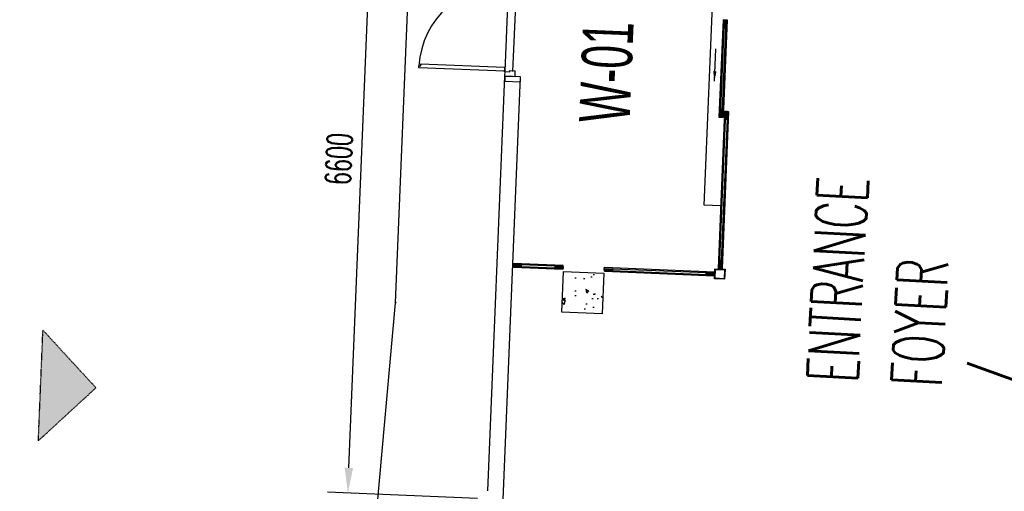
# Model space of a CAD drawing. Header units: millimetres. Extents: x 941089 to 2922714, y 799810 to 1997150.
# Tile 16 of 99: x 950871 to 960613, y 965655 to 970321. Entities that reach past the tile are written whole.
import ezdxf

# ---------------------------------------------------------------- set-up
doc = ezdxf.new("R2010")
doc.units = ezdxf.units.MM
doc.header["$LTSCALE"] = 10
doc.header["$PDMODE"] = 3
doc.header["$PDSIZE"] = 5
doc.linetypes.add('DASHDOT', pattern=[1, 0.5, -0.25, 0, -0.25])
doc.layers.get('DEFPOINTS').update_dxf_attribs({"color": 21})
for name, color, linetype in [('AREA NET', 21, 'DASHDOT'), ('COLS EXT-00$0$CONC-SECTION', 6, 'Continuous'), ('COLS EXT-00$0$HATCH', 22, 'Continuous'), ('FO-00$0$FOOTPATH - GEORGES LANE$0$25', 2, 'Continuous'), ('FO-00$0$TITLE', 21, 'Continuous'), ('L - PL-ext-00$0$DIM', 21, 'Continuous'), ('L - PL-ext-00$0$DIMS-MASONARY', 21, 'Continuous'), ('L - PL-ext-00$0$DOOR', 2, 'Continuous'), ('L - PL-ext-00$0$WINDOW', 2, 'Continuous'), ('L - PL-ext-00$0$WINDOW DIMS', 21, 'Continuous'), ('L - PL-ext-00$0$WINDOW-SCH', 2, 'Continuous'), ('L-PL-00$0$TEXT-35', 7, 'Continuous'), ('REVISION', 1, 'DASHDOT')]:
    doc.layers.add(name, color=color, linetype=linetype)
doc.layers.add('FO-00$0$FOOTPATH - GEORGES LANE$0$ZZ-', color=7, linetype='Continuous', plot=False)
doc.styles.add('L - PL-ext-00$0$ROMANS', font='romans.shx', dxfattribs={"width": 0.6})
doc.styles.add('L - PL-ext-00$0$SK-OFFICE-00-ELE REV A$0$STANDARD', font='ARIAL.TTF', dxfattribs={"width": 0.6, "height": 0.2})
doc.styles.add('L - PL-ext-00$0$Standard', font='romans.shx', dxfattribs={"width": 0.6})
doc.styles.add('L-PL-00$0$PL-01$0$STANDARD', font='romans.shx', dxfattribs={"width": 0.6})
doc.dimstyles.new('L - PL-ext-00$0$ROYCETON', dxfattribs={"dimscale": 100, "dimtxt": 2.5, "dimasz": 2.5, "dimexe": 2, "dimexo": 1, "dimgap": 1, "dimtad": 1, "dimdec": 0, "dimtxsty": 'L - PL-ext-00$0$Standard', "dimcen": 2.5, "dimclrd": 256, "dimclre": 256, "dimclrt": 2, "dimaunit": 1, "dimazin": 0, "dimtfac": 1, "dimtdec": 0, "dimtmove": 0, "dimatfit": 3, "dimfxl": 0, "dimarcsym": 0})
doc.dimstyles.new('L - PL-ext-00$0$ROYCETON 1-5', dxfattribs={"dimscale": 5, "dimtxt": 2.5, "dimasz": 2.5, "dimexe": 2, "dimexo": 1, "dimgap": 1, "dimtad": 1, "dimdec": 0, "dimtxsty": 'L - PL-ext-00$0$ROMANS', "dimcen": 0, "dimclrd": 21, "dimclre": 21, "dimclrt": 2, "dimaunit": 1, "dimazin": 0, "dimtfac": 1, "dimtdec": 0, "dimtmove": 0, "dimatfit": 3, "dimfxl": 0, "dimarcsym": 0})

# ---------------------------------------------------------------- blocks, each defined once
blk = doc.blocks.new('COLS EXT-00')
at = {"layer": 'COLS EXT-00$0$HATCH'}
h = blk.add_hatch(dxfattribs=at)
h.set_pattern_fill('AR-CONC', color=256, scale=2, angle=84.01264, style=0)
h.set_pattern_definition([(131.636498, (319.65, -400.54), (84.537704, 355.85757), [38.1, -419.1]), (76.636498, (319.65, -400.54), (-388.30192, -14.15659), [30.48, -335.28]), (182.087498, (326.7, -370.9), (-303.7623, 341.70203), [32.38, -356.18]), (127.820698, (219.13, -385.76), (162.04886, 524.16198), [57.15, -628.65]), (178.272098, (232.63, -342.1), (-420.52623, 541.73646), [48.57, -534.27]), (72.820498, (219.13, -385.76), (-420.52525, 541.73707), [45.72, -502.92]), (102.636498, (251.65, -339.2), (246.461515, 270.25535), [38.1, -419.1]), (47.636498, (251.65, -339.2), (-346.47976, 175.87087), [30.48, -335.28]), (153.087898, (272.2, -316.67), (-100.01918, 446.12552), [32.38, -356.18]), (119.136498, (319.65, -400.54), (-166.413132, 30.709053), [0, -331.216, 0, -340.36, 0, -336.55]), (89.136498, (319.65, -400.54), (-178.792128, 161.361192), [0, -194.056, 0, -323.596, 0, -128.27]), (49.136498, (303.17, -512.62), (50.779711, 266.630705), [0, -127, 0, -396.24, 0, -525.78]), (39.136498, (295.78, -562.88), (-7.220553, 300.50442), [0, -165.1, 0, -263.144, 0, -373.38])])
h.paths.add_polyline_path([(956634.1, 967412.6), (956650.6, 967812.2), (956251, 967828.7), (956234.4, 967429.1)])
at = {"layer": 'COLS EXT-00$0$CONC-SECTION', "elevation": 0}
blk.add_lwpolyline([(956234.4, 967429.1), (956251, 967828.7), (956650.6, 967812.2), (956634.1, 967412.6)], close=True, dxfattribs=at)
blk = doc.blocks.new('FO-00$0$FOOTPATH - GEORGES LANE')
at = {"layer": 'FO-00$0$FOOTPATH - GEORGES LANE$0$25'}
blk.add_lwpolyline([(954362, 964087), (954652, 967316), (955157, 979543), (955672, 990775), (955936.5, 999559.6, 0.611255), (954377.5, 1000418.5)], format="xyb", dxfattribs=at)
blk.add_open_spline([(959064.2, 1003448.7), (958983.7, 1003458.4), (958901.6, 1003468.3), (958734.1, 1003488.1), (958648.7, 1003498), (958474.7, 1003517.6), (958386.1, 1003527.1), (958205.7, 1003545.5), (958113.9, 1003554.3), (957926.9, 1003570.6), (957831.9, 1003578.1), (957656.3, 1003590), (957576.4, 1003594.8), (957414.4, 1003602.8), (957332.2, 1003606), (957165.7, 1003610.6), (957081.3, 1003611.9), (956910.3, 1003612.3), (956823.6, 1003611.4), (956647.9, 1003606.8), (956558.9, 1003603.2), (956378.7, 1003592.7), (956287.5, 1003585.9), (956102.8, 1003568.7), (956009.3, 1003558.2), (955820.4, 1003533.1), (955724.8, 1003518.5), (955616.1, 1003499.3), (955603.9, 1003497.1), (955565.6, 1003490.2), (955539.6, 1003485.3), (955505.3, 1003478.6), (955497, 1003477), (955484.4, 1003474.5), (955480.1, 1003473.6), (955471.5, 1003471.9), (955467.2, 1003471), (955454.3, 1003468.4), (955445.7, 1003466.6), (955419.9, 1003461.3), (955402.8, 1003457.7), (955351.5, 1003446.6), (955317.5, 1003439), (955199.2, 1003411.6), (955115.8, 1003390.5), (954936.2, 1003341.4), (954840.3, 1003312.9), (954651.6, 1003252.4), (954558.8, 1003220.5), (954370.6, 1003151.5), (954275.4, 1003114.3), (954110.1, 1003045.9), (954039.2, 1003015.4), (953899.6, 1002952.7), (953830.7, 1002920.6), (953672.9, 1002844.4), (953584.6, 1002799.8), (953411.3, 1002708.6), (953326.2, 1002662.1), (953159.1, 1002567.4), (953077.1, 1002519.3), (952929.4, 1002429.9), (952863.3, 1002388.9), (952732.9, 1002306.1), (952668.7, 1002264.4), (952520.4, 1002166), (952437, 1002109.2), (952286.3, 1002004.1), (952218.5, 1001955.8), (952084.7, 1001859.1), (952018.8, 1001810.5), (951882.3, 1001708.6), (951811.9, 1001655.1), (951673, 1001548.2), (951604.6, 1001494.9), (951444, 1001368.2), (951352.6, 1001295.1), (951188.8, 1001162.7), (951115.9, 1001103.3), (950972.2, 1000985.5), (950901.4, 1000927.2), (950761.8, 1000811.9), (950693, 1000755), (950557.3, 1000642.8), (950490.4, 1000587.6), (950358.5, 1000479), (950293.4, 1000425.7), (950165.2, 1000321.4), (950102, 1000270.3), (950004.5, 1000192.4), (949969.6, 1000164.6), (949900.3, 1000109.8), (949865.9, 1000082.9), (949825.3, 1000051.2), (949818.6, 1000046.1), (949807.9, 1000037.7), (949803.8, 1000034.5), (949794.8, 1000027.6), (949790, 1000023.9), (949780.4, 1000016.5), (949775.6, 1000012.8), (949761.2, 1000001.6), (949751.5, 999994.2), (949722.5, 999971.9), (949703, 999957), (949644.2, 999912.3), (949604.6, 999882.4), (949524.6, 999822.5), (949484.2, 999792.4), (949373.7, 999710.6), (949302.8, 999658.7), (949158.8, 999553.8), (949085.6, 999500.8), (948937, 999393.5), (948861.5, 999339.2), (948708.6, 999228.8), (948631.1, 999172.8), (948474.1, 999058.7), (948394.6, 999000.6), (948247.1, 998891.7), (948179.4, 998841.3), (948019.8, 998721.3), (947927.5, 998650.9), (947741.3, 998506.2), (947647.4, 998431.8), (947490.9, 998304.8), (947428.6, 998253.5), (947303.8, 998148.7), (947241.2, 998095.2), (947150.6, 998016.4), (947122.7, 997991.9), (947039.1, 997917.8), (946983.3, 997867.5), (946914.4, 997804.1), (946901.4, 997792.1), (946866.5, 997759.7), (946844.7, 997739.3), (946801.4, 997698.4), (946779.8, 997677.9), (946715.3, 997616.2), (946672.7, 997574.8), (946545.9, 997449.7), (946462.8, 997365.2), (946299.4, 997194.1), (946219.1, 997107.6), (946018.3, 996884.9), (945899.7, 996747.5), (945668.9, 996468.7), (945556.7, 996327.2), (945338.6, 996040.8), (945232.7, 995895.8), (945027.1, 995602.6), (944927.3, 995454.4), (944733.8, 995155.4), (944640.1, 995004.4), (944458.6, 994700.2), (944370.8, 994546.9), (944254.6, 994335.7), (944223.7, 994278.6), (944176.5, 994190.1), (944159.9, 994158.8), (944129.8, 994101.4), (944116.2, 994075.4), (944089.2, 994023.2), (944075.8, 993997), (944035.7, 993918.6), (944009.3, 993866.1), (943931.1, 993708.3), (943880.1, 993602.6), (943731.1, 993284), (943636.7, 993069.7), (943406.5, 992513.1), (943278.2, 992168.1), (943046.7, 991470.4), (942943.5, 991117.7), (942845.6, 990733), (942838.4, 990704.5), (942828.7, 990665.5), (942826.1, 990655), (942821, 990634.1), (942818.4, 990623.7), (942810.8, 990592.3), (942805.7, 990571.4), (942790.7, 990508.7), (942780.9, 990466.9), (942768.9, 990415.2), (942766.7, 990405.3), (942762.1, 990385.5), (942759.9, 990375.6), (942753.1, 990345.9), (942748.7, 990326.1), (942735.5, 990266.8), (942726.8, 990227.3), (942701.3, 990108.7), (942685, 990029.8), (942621.2, 989710.6), (942578.8, 989471.2), (942511.7, 989045.6), (942485.2, 988858.9), (942437.4, 988487.1), (942416.2, 988302.1), (942378.3, 987933.8), (942361.7, 987750.6), (942332.5, 987386.2), (942319.9, 987205.1), (942297.9, 986845), (942288.6, 986666.2), (942272.8, 986310.8), (942266.3, 986134.4), (942255.4, 985784.2), (942251.1, 985610.5), (942244, 985265.8), (942241.2, 985095), (942236.9, 984756.3), (942235.2, 984588.6), (942232.5, 984256.5), (942231.5, 984092.1), (942229.4, 983767.1), (942228.5, 983606.4), (942226.1, 983288.9), (942224.8, 983132.2), (942222.6, 982941.4), (942222.2, 982905.4), (942221.2, 982833.6), (942220.8, 982797.8), (942219.2, 982690.2), (942218.1, 982618.6), (942215.7, 982475.3), (942214.4, 982403.7), (942210.2, 982188.8), (942207.1, 982045.4), (942200.5, 981758.2), (942196.9, 981614.2), (942188.3, 981277.4), (942183.1, 981084.1), (942172.7, 980694.5), (942167.5, 980498.1), (942157.5, 980101.5), (942152.6, 979901.2), (942143.9, 979495.6), (942139.9, 979290.3), (942133.3, 978873.9), (942130.7, 978662.7), (942127.4, 978233.8), (942126.6, 978016), (942127.8, 977355.5), (942133.1, 976901.9), (942146.4, 976366.3), (942148.1, 976302), (942150.2, 976228.8), (942150.5, 976220.2), (942151, 976202.9), (942151.2, 976194.3), (942152, 976168.4), (942152.5, 976151), (942154.1, 976098.9), (942155.2, 976063.9), (942158.6, 975958.5), (942161.1, 975887.6), (942167.8, 975710.3), (942172.2, 975603.3), (942182.4, 975386.8), (942188.1, 975277.3), (942201.1, 975056.3), (942208.4, 974944.7), (942224.8, 974719.8), (942233.9, 974606.5), (942254.4, 974378.3), (942265.7, 974263.4), (942287, 974068.4), (942296.2, 973988.7), (942319.8, 973799.6), (942334.6, 973690), (942367.1, 973470), (942384.8, 973359.5), (942420.3, 973156.3), (942437.5, 973063.7), (942474.7, 972878), (942494.6, 972784.9), (942537.3, 972598.1), (942560.1, 972504.3), (942609.2, 972316.4), (942635.4, 972222.1), (942691.6, 972032.9), (942721.7, 971938), (942773.7, 971784.5), (942794.2, 971726.1), (942837.2, 971609), (942859.6, 971550.4), (942912.2, 971418.3), (942943, 971344.7), (943007.8, 971197.5), (943042, 971123.8), (943114, 970976.1), (943152, 970902.2), (943232.1, 970754.5), (943274.2, 970680.7), (943332.6, 970583.8), (943346.9, 970560.6), (943375.8, 970514.3), (943390.5, 970491.1), (943435.3, 970421.8), (943466.1, 970375.6), (943529.6, 970284), (943562.3, 970238.5), (943641.3, 970132.3), (943688.5, 970071.7), (943787.1, 969951.5), (943838.4, 969892), (943923.3, 969798.4), (943955.6, 969763.9), (944003.3, 969714.5), (944018.1, 969699.4), (944048.1, 969669.2), (944063.2, 969654.2), (944109, 969609.4), (944140.2, 969579.7), (944225.4, 969501), (944280.6, 969452.5), (944394.4, 969357.5), (944453, 969311.1), (944556, 969233.8), (944599.5, 969202.3), (944688.3, 969140.8), (944733.5, 969110.7), (944789.1, 969075.2), (944798.8, 969069.1), (944812, 969060.8), (944815.3, 969058.7), (944825.4, 969052.5), (944832.2, 969048.3), (944845.7, 969040), (944852.5, 969035.8), (944872.8, 969023.5), (944886.4, 969015.3), (944910.8, 969000.9), (944921.6, 968994.6), (944938.6, 968984.7), (944945, 968981), (944957.6, 968973.8), (944963.9, 968970.2), (944982.9, 968959.4), (944995.6, 968952.3), (945033.5, 968931.3), (945058.9, 968917.6), (945142.9, 968873.4), (945201.7, 968844.2), (945319.1, 968788.9), (945377.8, 968762.9), (945494.8, 968713.9), (945553.3, 968690.9), (945656.7, 968652.5), (945701.9, 968636.6), (945800.2, 968603.5), (945853.2, 968586.7), (945906, 968571)], degree=3, knots=[0, 0, 0, 0, 234.702834, 234.702834, 469.405668, 469.405668, 704.108503, 704.108503, 938.811337, 938.811337, 1173.514171, 1173.514171, 1364.728332, 1364.728332, 1555.942493, 1555.942493, 1747.156654, 1747.156654, 1938.370815, 1938.370815, 2129.584976, 2129.584976, 2320.799137, 2320.799137, 2512.013298, 2512.013298, 2703.227459, 2703.227459, 2727.547958, 2727.547958, 2778.838057, 2778.838057, 2795.121394, 2795.121394, 2803.613658, 2803.613658, 2812.105922, 2812.105922, 2829.090451, 2829.090451, 2863.059508, 2863.059508, 2930.997622, 2930.997622, 3100.299361, 3100.299361, 3300.51428, 3300.51428, 3500.729199, 3500.729199, 3713.272775, 3713.272775, 3876.545401, 3876.545401, 4039.818026, 4039.818026, 4256.178419, 4256.178419, 4472.538811, 4472.538811, 4688.899204, 4688.899204, 4869.023306, 4869.023306, 5049.147408, 5049.147408, 5290.588329, 5290.588329, 5493.601507, 5493.601507, 5696.614685, 5696.614685, 5920.057394, 5920.057394, 6143.500104, 6143.500104, 6452.081421, 6452.081421, 6706.694653, 6706.694653, 6961.307886, 6961.307886, 7215.921118, 7215.921118, 7470.53435, 7470.53435, 7725.147583, 7725.147583, 7979.760815, 7979.760815, 8123.935637, 8123.935637, 8268.110458, 8268.110458, 8296.201918, 8296.201918, 8313.79564, 8313.79564, 8334.203573, 8334.203573, 8354.611505, 8354.611505, 8395.42737, 8395.42737, 8477.059101, 8477.059101, 8640.322561, 8640.322561, 8803.586021, 8803.586021, 9081.962936, 9081.962936, 9360.33985, 9360.33985, 9638.716765, 9638.716765, 9917.093679, 9917.093679, 10195.470593, 10195.470593, 10428.072126, 10428.072126, 10739.080047, 10739.080047, 11050.087968, 11050.087968, 11254.106602, 11254.106602, 11458.125237, 11458.125237, 11548.681984, 11548.681984, 11729.795477, 11729.795477, 11772.150422, 11772.150422, 11843.056553, 11843.056553, 11913.962684, 11913.962684, 12055.774946, 12055.774946, 12339.399469, 12339.399469, 12623.023993, 12623.023993, 13061.153963, 13061.153963, 13499.283933, 13499.283933, 13937.413904, 13937.413904, 14375.543874, 14375.543874, 14813.673844, 14813.673844, 15251.803814, 15251.803814, 15413.520538, 15413.520538, 15501.914849, 15501.914849, 15575.322837, 15575.322837, 15648.730825, 15648.730825, 15795.546801, 15795.546801, 16089.178753, 16089.178753, 16676.442657, 16676.442657, 17600.813178, 17600.813178, 18525.183698, 18525.183698, 18599.255468, 18599.255468, 18626.308182, 18626.308182, 18653.360896, 18653.360896, 18707.466324, 18707.466324, 18815.677181, 18815.677181, 18841.301031, 18841.301031, 18866.92488, 18866.92488, 18918.17258, 18918.17258, 19020.667978, 19020.667978, 19225.658776, 19225.658776, 19850.173817, 19850.173817, 20341.376746, 20341.376746, 20832.579675, 20832.579675, 21323.782603, 21323.782603, 21814.985532, 21814.985532, 22306.188461, 22306.188461, 22797.39139, 22797.39139, 23288.594319, 23288.594319, 23779.797248, 23779.797248, 24271.000176, 24271.000176, 24762.203105, 24762.203105, 25253.406034, 25253.406034, 25744.608963, 25744.608963, 25859.363362, 25859.363362, 25974.11776, 25974.11776, 26203.626558, 26203.626558, 26433.135355, 26433.135355, 26892.15295, 26892.15295, 27351.170545, 27351.170545, 27962.200237, 27962.200237, 28573.22993, 28573.22993, 29184.259622, 29184.259622, 29795.289315, 29795.289315, 30406.319007, 30406.319007, 31017.3487, 31017.3487, 32227.410405, 32227.410405, 32391.5047, 32391.5047, 32413.356188, 32413.356188, 32435.207676, 32435.207676, 32478.910652, 32478.910652, 32566.316605, 32566.316605, 32741.128511, 32741.128511, 32998.963237, 32998.963237, 33256.797963, 33256.797963, 33514.632689, 33514.632689, 33772.467416, 33772.467416, 34030.302142, 34030.302142, 34207.644214, 34207.644214, 34449.154665, 34449.154665, 34690.665115, 34690.665115, 34891.495878, 34891.495878, 35092.326642, 35092.326642, 35293.157405, 35293.157405, 35493.988168, 35493.988168, 35694.818931, 35694.818931, 35817.94031, 35817.94031, 35941.06169, 35941.06169, 36094.859047, 36094.859047, 36248.656405, 36248.656405, 36402.453762, 36402.453762, 36556.25112, 36556.25112, 36604.649362, 36604.649362, 36653.047604, 36653.047604, 36749.844089, 36749.844089, 36845.82658, 36845.82658, 36974.982695, 36974.982695, 37104.13881, 37104.13881, 37180.359897, 37180.359897, 37214.23804, 37214.23804, 37248.116184, 37248.116184, 37315.872472, 37315.872472, 37430.008062, 37430.008062, 37544.143653, 37544.143653, 37625.113438, 37625.113438, 37706.083224, 37706.083224, 37723.16139, 37723.16139, 37729.031804, 37729.031804, 37740.772632, 37740.772632, 37752.513461, 37752.513461, 37775.995117, 37775.995117, 37794.409592, 37794.409592, 37805.222714, 37805.222714, 37816.035836, 37816.035836, 37837.662079, 37837.662079, 37880.914566, 37880.914566, 37980.797523, 37980.797523, 38080.68048, 38080.68048, 38180.563436, 38180.563436, 38258.363043, 38258.363043, 38350.506975, 38350.506975, 38350.506975, 38350.506975], dxfattribs=at)
at = {"layer": 'FO-00$0$FOOTPATH - GEORGES LANE$0$ZZ-'}
blk.add_point((954652, 967316), dxfattribs=at)
blk = doc.blocks.new('FO-00')
blk.add_hatch(color=13).paths.add_polyline_path([(951101.1, 967249.5), (951055.9, 966155.6), (951625.5, 966679.9)])
at = {"elevation": 0}
blk.add_lwpolyline([(951055.9, 966155.6), (951101.1, 967249.5), (951625.5, 966679.9), (951055.9, 966155.6)], dxfattribs=at)
at = {"layer": 'FO-00$0$TITLE', "rotation": 0.0001860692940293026}
blk.add_blockref('FO-00$0$FOOTPATH - GEORGES LANE', (-58.4, 201.5, 0), dxfattribs=at)
blk = doc.blocks.new('L-PL-00')
at = {"layer": 'L-PL-00$0$TEXT-35', "insert": (965986.3, 966362), "char_height": 500, "width": 1, "attachment_point": 7, "rotation": 86.96111, "style": 'L-PL-00$0$PL-01$0$STANDARD'}
blk.add_mtext('ENTRANCE FOYER / \\PRECEPTION AREA.\\Parea - 268sq/m\\P    ', dxfattribs=at)
blk = doc.blocks.new('*D852')
at = {"layer": 'DEFPOINTS', "color": 0}
for p in [(954390.5, 972231.4), (955772.2, 972174.3, 0), (955499.6, 965579.9, 0)]:
    blk.add_point(p, dxfattribs=at)
at = {"layer": 'L - PL-ext-00$0$WINDOW DIMS', "lineweight": -2}
for p, q in [((955672.2, 972178.4), (954190.6, 972239.7)), ((954128.3, 965886.8), (954380.1, 971981.6)), ((955399.7, 965584.1), (953918.1, 965645.3))]:
    blk.add_line(p, q, dxfattribs=at)
at = {"layer": 'L - PL-ext-00$0$WINDOW DIMS'}
for points in [[(954338.5, 971983.3), (954421.8, 971979.9), (954390.5, 972231.4)], [(954086.6, 965888.5), (954169.9, 965885.1), (954117.9, 965637)]]:
    blk.add_solid(points, dxfattribs=at)
at = {"layer": 'L - PL-ext-00$0$WINDOW DIMS', "color": 2, "insert": (954029.4, 968943.5), "char_height": 250, "attachment_point": 5, "rotation": 87.63343, "style": 'L - PL-ext-00$0$Standard'}
blk.add_mtext('6600', dxfattribs=at)
blk = doc.blocks.new('L - PL-ext-00$0$A$C65F9728E')
at = {"layer": 'L - PL-ext-00$0$DOOR'}
for p, q in [((-921813.8, -975186.3, 0), (-921793.8, -975186.3, 0)), ((-921793.8, -975186.3, 0), (-921793.8, -975206.3, 0)), ((-920108.6, -975186.3, 0), (-920128.6, -975186.3, 0)), ((-920128.6, -975186.3, 0), (-920128.6, -975206.3, 0)), ((-921793.8, -975206.3, 0), (-921773.8, -975206.3, 0)), ((-920128.6, -975206.3, 0), (-920148.6, -975206.3, 0)), ((-921861.2, -976042.3, 0), (-921816.9, -976042.3, 0)), ((-921861.2, -976042.3, 0), (-921861.2, -976142.3, 0)), ((-921817.2, -976042.3, 0), (-921817.2, -976089.2, 0)), ((-920061.2, -976042.6, 0), (-920105.5, -976042.6, 0)), ((-920105.2, -976042.6, 0), (-920105.2, -976089.5, 0)), ((-920061.2, -976042.6, 0), (-920061.2, -976142.6, 0)), ((-921861.2, -976142.3, 0), (-921805.2, -976142.3, 0)), ((-921817.2, -976089.2, 0), (-921805.2, -976089.2, 0)), ((-921805.2, -976089.2, 0), (-921805.2, -976142.3, 0)), ((-920117.2, -976089.5, 0), (-920117.2, -976142.6, 0)), ((-920105.2, -976089.5, 0), (-920117.2, -976089.5, 0)), ((-920061.2, -976142.6, 0), (-920117.2, -976142.6, 0))]:
    blk.add_line(p, q, dxfattribs=at)
at = {"layer": 'L - PL-ext-00$0$DOOR', "elevation": 0}
for points in [[(-921773.8, -975206.3), (-921774, -976035.6), (-921814, -976035.6), (-921813.8, -975186.3), (-921793.8, -975186.6)], [(-920148.6, -975206.3), (-920148.4, -976035.6), (-920108.4, -976035.6), (-920108.6, -975186.3), (-920128.6, -975186.6)]]:
    blk.add_lwpolyline(points, dxfattribs=at)
at = {"layer": 'L - PL-ext-00$0$DOOR'}
for centre in [(-921817, -976039.3, 0), (-920105.4, -976039.7, 0)]:
    blk.add_circle(centre, 3, dxfattribs=at)
for centre, start, end in [((-921817.2, -976042.3, 0), 0.02196, 88.43512), ((-920105.2, -976042.3, 0), 91.56488, 179.97804)]:
    blk.add_arc(centre, 856, start, end, dxfattribs=at)
blk = doc.blocks.new('L - PL-ext-00')
at = {"layer": 'L - PL-ext-00$0$DOOR'}
h = blk.add_hatch(dxfattribs=at)
h.set_pattern_fill('ANSI37', color=9, angle=-92.36657, style=0)
h.set_pattern_definition([(222.633435, (945748.164, 948232.696), (-2.15044465, 2.33585377), []), (132.633435, (945748.164, 948232.696), (2.33585377, 2.15044465), [])])
h.paths.add_polyline_path([(955754.7, 967897.8), (955749.7, 967898), (955749, 967881), (955754, 967880.8)])
h = blk.add_hatch(dxfattribs=at)
h.set_pattern_fill('ANSI37', color=9, angle=-92.36657, style=0)
h.set_pattern_definition([(312.633435, (964597.72, 947453.684), (2.33585377, 2.15044465), []), (42.633435, (964597.72, 947453.684), (-2.15044465, 2.33585377), [])])
h.paths.add_polyline_path([(956248, 967877.4), (956253, 967877.2), (956252.3, 967860.2), (956247.3, 967860.4)])
h = blk.add_hatch(dxfattribs=at)
h.set_pattern_fill('ANSI37', color=9, angle=-92.36657, style=0)
h.set_pattern_definition([(222.633435, (946651.0804, 948195.3804), (-2.15044465, 2.33585377), []), (132.633435, (946651.0804, 948195.3804), (2.33585377, 2.15044465), [])])
h.paths.add_polyline_path([(956657.6, 967860.4), (956652.6, 967860.7), (956651.9, 967843.7), (956656.9, 967843.5)])
h = blk.add_hatch(dxfattribs=at)
h.set_pattern_fill('ANSI37', color=9, angle=-92.36657, style=0)
h.set_pattern_definition([(312.633435, (966093.6078, 947391.8623), (2.33585377, 2.15044465), []), (42.633435, (966093.6078, 947391.8623), (-2.15044465, 2.33585377), [])])
h.paths.add_polyline_path([(957743.9, 967815.6), (957748.9, 967815.3), (957748.1, 967798.4), (957743.2, 967798.6)])
h = blk.add_hatch(dxfattribs=at)
h.set_pattern_fill('ANSI37', color=9, angle=-2.36657, style=0)
h.set_pattern_definition([(222.633435, (937385.528, 959509.6395), (2.15044465, -2.33585377), []), (312.633435, (937385.528, 959509.6395), (2.33585377, 2.15044465), [])])
h.paths.add_polyline_path([(957809.2, 967859.4), (957809, 967854.4), (957792, 967855.1), (957792.2, 967860.1)])
at = {"layer": 'L - PL-ext-00$0$DIMS-MASONARY'}
for p, q in [((955674.8, 969813.2, 0), (955744.6, 971511.8, 0)), ((955751.9, 969810, 0), (955822.1, 971508.6, 0))]:
    blk.add_line(p, q, dxfattribs=at)
at = {"layer": 'L - PL-ext-00$0$DOOR', "color": 9}
for p, q in [((957643.8, 968486.8, 0), (957795.9, 972166.7, 0)), ((957830.1, 970321.2, 0), (957790.3, 969358, 0)), ((957840.5, 970320.8, 0), (957800.7, 969357.6, 0)), ((957859.5, 970320, 0), (957819.7, 969356.8, 0)), ((957830.1, 970321.2, 0), (957870, 970319.5, 0)), ((957870, 970319.5, 0), (957830.2, 969356.4, 0)), ((957842.6, 970320.7, 0), (957839.1, 970235.6, 0)), ((957844.6, 970320.6, 0), (957841.1, 970235.5, 0)), ((957846.6, 970320.5, 0), (957843.1, 970235.4, 0)), ((957848.6, 970320.4, 0), (957845.1, 970235.4, 0)), ((957850.6, 970320.3, 0), (957847.1, 970235.3, 0)), ((957852.6, 970320.3, 0), (957849.1, 970235.2, 0)), ((957854.6, 970320.2, 0), (957851, 970235.1, 0)), ((957856.5, 970320.1, 0), (957853, 970235, 0)), ((957858.5, 970320, 0), (957855, 970235, 0)), ((957845, 969415.8, 0), (957780.7, 967860.6, 0)), ((957855.5, 969415.4, 0), (957791.2, 967860.1, 0)), ((957802.8, 969357.5, 0), (957806.4, 969442.5, 0)), ((957804.8, 969357.4, 0), (957808.3, 969442.5, 0)), ((957806.8, 969357.3, 0), (957810.3, 969442.4, 0)), ((957808.8, 969357.2, 0), (957812.3, 969442.3, 0)), ((957874.5, 969414.6, 0), (957810.2, 967859.4, 0)), ((957810.8, 969357.2, 0), (957814.3, 969442.2, 0)), ((957812.8, 969357.1, 0), (957816.3, 969442.1, 0)), ((957814.8, 969357, 0), (957818.3, 969442, 0)), ((957816.7, 969356.9, 0), (957820.3, 969442, 0)), ((957818.7, 969356.8, 0), (957822.2, 969441.9, 0)), ((957885, 969414.1, 0), (957820.7, 967858.9, 0)), ((957845, 969415.8), (957885, 969414.1)), ((957857.6, 969415.3, 0), (957854.1, 969330.2, 0)), ((957859.6, 969415.2, 0), (957856.1, 969330.1, 0)), ((957873.5, 969414.6), (957856.5, 969415.3)), ((957861.6, 969415.1, 0), (957858.1, 969330.1, 0)), ((957863.6, 969415, 0), (957860.1, 969330, 0)), ((957865.6, 969414.9, 0), (957862, 969329.9, 0)), ((957867.5, 969414.9, 0), (957864, 969329.8, 0)), ((957869.5, 969414.8, 0), (957866, 969329.7, 0)), ((957871.5, 969414.7, 0), (957868, 969329.6, 0)), ((957873.5, 969414.6, 0), (957870, 969329.6, 0)), ((957790.3, 969358, 0), (957830.2, 969356.4, 0)), ((957808.7, 968480, 0), (957643.8, 968486.8, 0)), ((955754.7, 967897.8, 0), (955749.7, 967898, 0)), ((955753.5, 967869.3, 0), (955755.2, 967909.3, 0)), ((955754.7, 967897.8, 0), (955754, 967880.8, 0)), ((956248, 967878.4), (955754.7, 967898.8, 0)), ((955754.7, 967897.8, 0), (955839.8, 967894.2, 0)), ((956248.4, 967888.9), (955755.2, 967909.3, 0)), ((957793.3, 967860), (957796.9, 967945.1)), ((957795.3, 967860), (957798.8, 967945)), ((957797.3, 967859.9), (957800.8, 967944.9)), ((957799.3, 967859.8), (957802.8, 967944.9)), ((957801.3, 967859.7), (957804.8, 967944.8)), ((957803.3, 967859.6), (957806.8, 967944.7)), ((957805.2, 967859.6), (957808.8, 967944.6)), ((957807.2, 967859.5), (957810.8, 967944.5)), ((957809.2, 967859.4), (957812.7, 967944.4)), ((955754, 967880.8, 0), (955749, 967881, 0)), ((956246.8, 967848.9), (955753.5, 967869.3, 0)), ((955754, 967881.9, 0), (955839.1, 967878.4, 0)), ((956247.2, 967859.4), (955754, 967879.8, 0)), ((955754.1, 967883.9, 0), (955839.2, 967880.3, 0)), ((955754.2, 967885.8, 0), (955839.3, 967882.3, 0)), ((955754.3, 967887.8, 0), (955839.3, 967884.3, 0)), ((955754.4, 967889.8, 0), (955839.4, 967886.3, 0)), ((955754.5, 967893.8, 0), (955839.6, 967890.3, 0)), ((955754.5, 967891.8, 0), (955839.5, 967888.3, 0)), ((955754.6, 967895.8, 0), (955839.7, 967892.3, 0)), ((956247.4, 967863.5, 0), (956162.3, 967867, 0)), ((956247.3, 967861.5, 0), (956162.3, 967865, 0)), ((956247.5, 967865.5, 0), (956162.4, 967869, 0)), ((956247.6, 967867.4, 0), (956162.5, 967871, 0)), ((956247.6, 967869.4, 0), (956162.6, 967872.9, 0)), ((956247.8, 967873.4, 0), (956162.7, 967876.9, 0)), ((956247.7, 967871.4, 0), (956162.7, 967874.9, 0)), ((956247.9, 967875.4, 0), (956162.8, 967878.9, 0)), ((956248, 967877.4, 0), (956162.9, 967880.9, 0)), ((956246.8, 967848.9, 0), (956248.4, 967888.9, 0)), ((956248, 967877.4, 0), (956247.3, 967860.4, 0)), ((956247.3, 967860.4, 0), (956252.3, 967860.2, 0)), ((956248, 967877.4, 0), (956253, 967877.2, 0)), ((956656.9, 967843.5, 0), (956651.9, 967843.7, 0)), ((956657.6, 967860.4, 0), (956652.6, 967860.7, 0)), ((956656.4, 967832, 0), (956658.1, 967871.9, 0)), ((956656.4, 967832), (957742.7, 967787.1)), ((956657.6, 967860.4, 0), (956656.9, 967843.5, 0)), ((956656.9, 967842.5), (957748.1, 967797.4)), ((956657, 967846.5, 0), (956742.1, 967843, 0)), ((956657, 967844.6, 0), (956742, 967841, 0)), ((956657.1, 967848.5, 0), (956742.2, 967845, 0)), ((956657.2, 967850.5, 0), (956742.3, 967847, 0)), ((956657.3, 967852.5, 0), (956742.3, 967849, 0)), ((956657.4, 967854.5, 0), (956742.4, 967851, 0)), ((956657.5, 967858.5, 0), (956742.6, 967854.9, 0)), ((956657.5, 967856.5, 0), (956742.5, 967853, 0)), ((956657.6, 967860.4, 0), (956742.7, 967856.9, 0)), ((956657.7, 967861.4), (957748.9, 967816.3)), ((956658.1, 967871.9), (957744.3, 967827)), ((957743.2, 967799.7, 0), (957658.1, 967803.2, 0)), ((957743.3, 967801.7, 0), (957658.2, 967805.2, 0)), ((957743.4, 967803.6, 0), (957658.3, 967807.2, 0)), ((957743.4, 967805.6, 0), (957658.4, 967809.1, 0)), ((957743.5, 967807.6, 0), (957658.5, 967811.1, 0)), ((957743.7, 967811.6, 0), (957658.6, 967815.1, 0)), ((957743.6, 967809.6, 0), (957658.6, 967813.1, 0)), ((957743.8, 967813.6, 0), (957658.7, 967817.1, 0)), ((957743.9, 967815.6, 0), (957658.8, 967819.1, 0)), ((957742.7, 967787.1), (957744.3, 967827)), ((957743.9, 967815.6), (957743.2, 967798.6)), ((957743.9, 967815.6), (957748.9, 967815.3, 0)), ((957780.7, 967860.6, 0), (957820.7, 967858.9, 0)), ((957792.2, 967860.1, 0), (957792, 967855.1)), ((957809.2, 967859.4, 0), (957792.2, 967860.1, 0)), ((957809.2, 967859.4, 0), (957809, 967854.4)), ((957743.2, 967798.6), (957748.1, 967798.4, 0))]:
    blk.add_line(p, q, dxfattribs=at)
at = {"layer": 'L - PL-ext-00$0$DOOR', "color": 9, "const_width": 1, "elevation": 0}
for points in [[(955754.7, 967897.8), (955749.7, 967898)], [(955754, 967880.8), (955749, 967881)], [(956247.3, 967860.4), (956252.3, 967860.2)], [(956248, 967877.4), (956253, 967877.2)], [(956656.9, 967843.5), (956651.9, 967843.7)], [(956657.6, 967860.4), (956652.6, 967860.7)], [(957743.9, 967815.6), (957748.9, 967815.3)], [(957792.2, 967860.1), (957792, 967855.1)], [(957809.2, 967859.4), (957809, 967854.4)], [(957743.2, 967798.6), (957748.1, 967798.4)]]:
    blk.add_lwpolyline(points, dxfattribs=at)
at = {"layer": 'L - PL-ext-00$0$DOOR', "elevation": 0}
for points in [[(957746.4, 967756.9), (957750.6, 967856.8), (957850.5, 967852.7), (957846.3, 967752.8)], [(957752.7, 967762.6), (957756.3, 967850.6), (957844.2, 967846.9), (957840.6, 967759)]]:
    blk.add_lwpolyline(points, close=True, dxfattribs=at)
at = {"layer": 'L - PL-ext-00$0$WINDOW'}
for p, q in [((955503, 965660.9, 0), (955672.4, 969763.2, 0)), ((955654.5, 965573.5, 0), (955827.3, 969756.9, 0))]:
    blk.add_line(p, q, dxfattribs=at)
at = {"layer": 'L - PL-ext-00$0$WINDOW', "elevation": 0}
blk.add_lwpolyline([(955672.6, 969763.2), (955670.5, 969713.3), (955825.3, 969706.8), (955827.4, 969756.8)], close=True, dxfattribs=at)
at = {"layer": 'L - PL-ext-00$0$DOOR', "rotation": 87.63343472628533}
blk.add_blockref('L - PL-ext-00$0$A$C65F9728E', (18528.8, 1931141.5), dxfattribs=at)
at = {"layer": 'L - PL-ext-00$0$WINDOW-SCH', "insert": (956405.5, 969313.8, 0), "char_height": 500, "attachment_point": 1, "rotation": 87.63343, "style": 'L - PL-ext-00$0$SK-OFFICE-00-ELE REV A$0$STANDARD'}
blk.add_mtext('W-01', dxfattribs=at)
at = {"layer": 'L - PL-ext-00$0$WINDOW DIMS'}
dim = blk.add_linear_dim(base=(954390.5, 972231.4), p1=(955499.6, 965579.9, 0), p2=(955772.2, 972174.3, 0), angle=87.63343, dimstyle='L - PL-ext-00$0$ROYCETON', dxfattribs=at)
dim.commit()
dim.dimension.update_dxf_attribs({"geometry": '*D852', "text_midpoint": (954029.4, 968943.5)})
at = {"layer": 'L - PL-ext-00$0$DIM'}
blk.add_leader([(957745.2, 969712), (957758.6, 970034)], dimstyle='L - PL-ext-00$0$ROYCETON 1-5', override={"dimasz": 20, "dimgap": 1, "dimtad": 0}, dxfattribs=at)

msp = doc.modelspace()

# ---------------------------------------------------------------- block references
at = {"layer": 'AREA NET'}
msp.add_blockref('COLS EXT-00', (0, 0), dxfattribs=at)
at = {"layer": 'REVISION'}
for name in ['FO-00', 'L - PL-ext-00', 'L-PL-00']:
    msp.add_blockref(name, (0, 0), dxfattribs=at)

doc.saveas('drawing.dxf')
